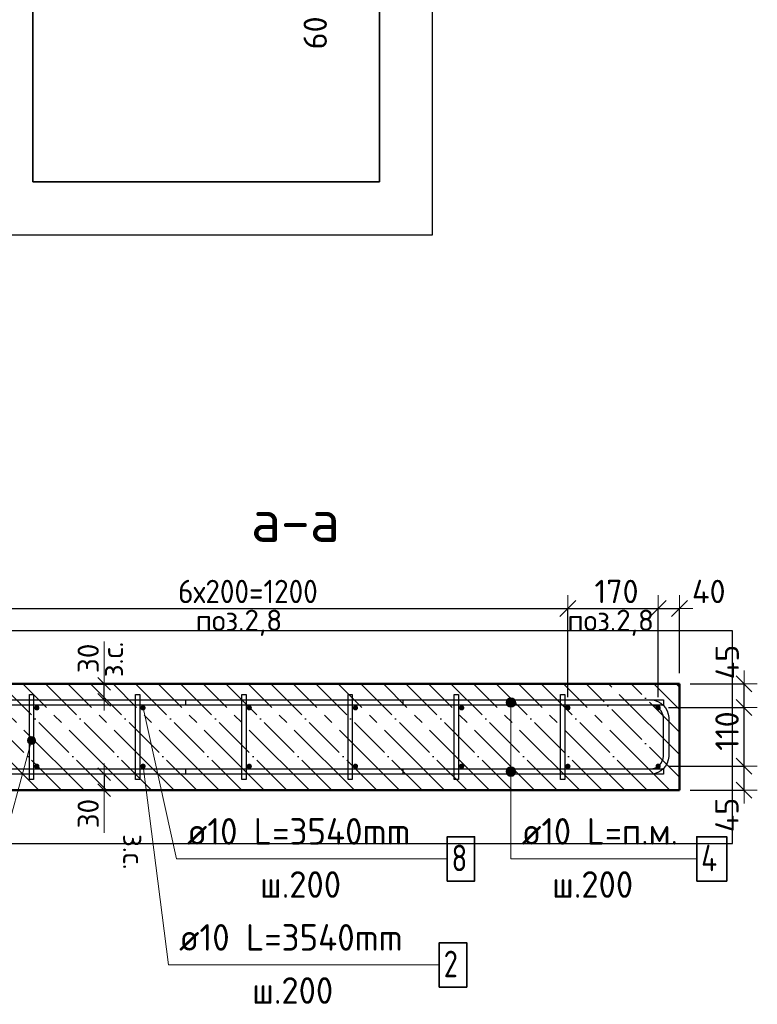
# Model space of a CAD drawing. Header units: millimetres. Extents: x -27380 to 48638, y 46540 to 72525.
# Tile 43 of 106: x -10856 to -9467, y 58457 to 60310. Entities that reach past the tile are written whole.
import ezdxf

# ---------------------------------------------------------------- set-up
doc = ezdxf.new("R2010")
doc.units = ezdxf.units.MM
doc.header["$PDMODE"] = 65
doc.linetypes.add('______11', pattern=[100, 80, -10, 0, -10])
doc.linetypes.add('______5', pattern=[220, 160, -20, 20, -20])
for name, color, linetype, lineweight in [('Standard', 7, 'Continuous', 25), ('Арм.стержн. Арматура края', 96, 'Continuous', 35), ('Арм.стержн. вертикальными 1', 22, 'Continuous', 35), ('Арм.стержн.горизонт. 1', 180, 'Continuous', 35), ('Размерная линия_ общее', 7, 'Continuous', 13), ('Размерная линия_ общее_1', 7, 'Continuous', 13)]:
    doc.layers.add(name, color=color, linetype=linetype, lineweight=lineweight)
doc.layers.add('Арм.стержн.Стяжки', color=7, linetype='Continuous', lineweight=35, true_color=0x501e0f)
doc.styles.add('ISOCPEUR', font='ISOCPEUR')
doc.dimstyles.new('DIMSTYLE_3', dxfattribs={"dimtxt": 44, "dimasz": 50, "dimexe": 0, "dimexo": 0, "dimgap": 22, "dimtad": 2, "dimdec": 0, "dimrnd": 5, "dimzin": 12, "dimdsep": 46, "dimtxsty": 'ISOCPEUR', "dimblk1": 'ALL_ML_STRICH', "dimblk2": 'ALL_ML_STRICH', "dimsah": 1, "dimcen": 0, "dimclrd": 7, "dimclre": 256, "dimclrt": 7, "dimadec": 0, "dimazin": 0, "dimtfac": 1, "dimtdec": 0, "dimtix": 1, "dimtmove": 2, "dimatfit": 3, "dimfxl": 0, "dimtvp": 1.2, "dimtzin": 0, "dimlwd": 0, "dimlwe": -3, "dimarcsym": 0})
doc.dimstyles.new('DIMSTYLE_7', dxfattribs={"dimtxt": 44, "dimasz": 50, "dimexe": 0, "dimexo": 0, "dimgap": 22, "dimtad": 2, "dimdec": 0, "dimrnd": 5, "dimzin": 12, "dimdsep": 46, "dimtxsty": 'ISOCPEUR', "dimblk1": 'ALL_ML_STRICH', "dimblk2": 'ALL_ML_STRICH', "dimsah": 1, "dimcen": 0, "dimclrd": 7, "dimclre": 256, "dimclrt": 7, "dimadec": 0, "dimazin": 0, "dimtfac": 1, "dimtdec": 0, "dimtix": 1, "dimtmove": 2, "dimatfit": 3, "dimfxl": 0, "dimtzin": 0, "dimlwd": 0, "dimlwe": -3, "dimarcsym": 0})
doc.dimstyles.new('DIMSTYLE_9', dxfattribs={"dimtxt": 40, "dimasz": 40, "dimexe": 0, "dimexo": 0.001, "dimgap": 20, "dimtad": 2, "dimdec": 0, "dimrnd": 5, "dimzin": 12, "dimdsep": 46, "dimtxsty": 'ISOCPEUR', "dimblk1": 'ALL_ML_STRICH', "dimblk2": 'ALL_ML_STRICH', "dimsah": 1, "dimcen": 0, "dimse1": 1, "dimse2": 1, "dimclrd": 7, "dimclre": 256, "dimclrt": 7, "dimadec": 0, "dimazin": 0, "dimtfac": 1, "dimtdec": 0, "dimtix": 1, "dimtmove": 2, "dimatfit": 3, "dimfxl": 0, "dimtvp": 1.2, "dimtzin": 0, "dimlwd": 0, "dimlwe": -3, "dimarcsym": 0})

# ---------------------------------------------------------------- blocks, each defined once
blk = doc.blocks.new('ALL_ML_STRICH')
at = {"color": 0, "linetype": 'ByBlock', "lineweight": -2}
for p, q in [((0, -0.5), (0, 0.5)), ((-1, 0), (0.5, 0)), ((-0.3, -0.3), (0.3, 0.3))]:
    blk.add_line(p, q, dxfattribs=at)
blk = doc.blocks.new('*D132')
at = {"layer": 'DEFPOINTS', "color": 7, "linetype": 'Continuous', "lineweight": 13, "transparency": 33554687}
for p in [(-9653.9, 58905.4), (-9613.9, 58860.4), (-9492.2, 58860.4)]:
    blk.add_point(p, dxfattribs=at)
at = {"layer": 'Размерная линия_ общее', "color": 253, "linetype": 'Continuous', "lineweight": -2, "true_color": 0xa0a0a0, "transparency": 33554687}
for p, q in [((-9633.9, 58905.4), (-9492.2, 58905.4)), ((-9593.9, 58860.4), (-9492.2, 58860.4))]:
    blk.add_line(p, q, dxfattribs=at)
at = {"layer": 'Размерная линия_ общее', "color": 7, "linetype": 'Continuous', "lineweight": -2, "transparency": 33554687}
blk.add_line((-9492.2, 58860.4), (-9492.2, 58905.4), dxfattribs=at)
at = {"layer": 'Размерная линия_ общее', "color": 7, "linetype": 'Continuous', "lineweight": 13, "transparency": 33554687, "xscale": 50, "yscale": 50, "zscale": 50}
for p, rotation in [((-9492.2, 58905.4), 90), ((-9492.2, 58860.4), 270)]:
    blk.add_blockref('ALL_ML_STRICH', p, dxfattribs=dict(at, rotation=rotation))
at = {"layer": 'Размерная линия_ общее', "color": 7, "linetype": 'Continuous', "lineweight": 13, "transparency": 33554687, "insert": (-9524.5, 58813.7), "char_height": 44, "width": 88, "attachment_point": 5, "rotation": 90, "style": 'ISOCPEUR'}
blk.add_mtext('\\A1;{45}', dxfattribs=at)
blk = doc.blocks.new('*D133')
at = {"layer": 'DEFPOINTS', "color": 7, "linetype": 'Continuous', "lineweight": 13, "transparency": 33554687}
for p in [(-9654.7, 59015.9), (-9653.9, 58905.4), (-9492.2, 58905.4)]:
    blk.add_point(p, dxfattribs=at)
at = {"layer": 'Размерная линия_ общее', "color": 253, "linetype": 'Continuous', "lineweight": -2, "true_color": 0xa0a0a0, "transparency": 33554687}
for p, q in [((-9634.7, 59015.9), (-9492.2, 59015.9)), ((-9633.9, 58905.4), (-9492.2, 58905.4))]:
    blk.add_line(p, q, dxfattribs=at)
at = {"layer": 'Размерная линия_ общее', "color": 7, "linetype": 'Continuous', "lineweight": -2, "transparency": 33554687}
blk.add_line((-9492.2, 58905.4), (-9492.2, 59015.9), dxfattribs=at)
at = {"layer": 'Размерная линия_ общее', "color": 7, "linetype": 'Continuous', "lineweight": 13, "transparency": 33554687, "xscale": 50, "yscale": 50, "zscale": 50}
for p, rotation in [((-9492.2, 59015.9), 90), ((-9492.2, 58905.4), 270)]:
    blk.add_blockref('ALL_ML_STRICH', p, dxfattribs=dict(at, rotation=rotation))
at = {"layer": 'Размерная линия_ общее', "color": 7, "linetype": 'Continuous', "lineweight": 13, "transparency": 33554687, "insert": (-9524.2, 58971.7), "char_height": 44, "width": 132, "attachment_point": 5, "rotation": 90, "style": 'ISOCPEUR'}
blk.add_mtext('\\A1;{110}', dxfattribs=at)
blk = doc.blocks.new('*D134')
at = {"layer": 'DEFPOINTS', "color": 7, "linetype": 'Continuous', "lineweight": 13, "transparency": 33554687}
for p in [(-9613.9, 59060.4), (-9654.7, 59015.9), (-9492.2, 59015.9)]:
    blk.add_point(p, dxfattribs=at)
at = {"layer": 'Размерная линия_ общее', "color": 253, "linetype": 'Continuous', "lineweight": -2, "true_color": 0xa0a0a0, "transparency": 33554687}
for p, q in [((-9593.9, 59060.4), (-9492.2, 59060.4)), ((-9634.7, 59015.9), (-9492.2, 59015.9))]:
    blk.add_line(p, q, dxfattribs=at)
at = {"layer": 'Размерная линия_ общее', "color": 7, "linetype": 'Continuous', "lineweight": -2, "transparency": 33554687}
blk.add_line((-9492.2, 59015.9), (-9492.2, 59060.4), dxfattribs=at)
at = {"layer": 'Размерная линия_ общее', "color": 7, "linetype": 'Continuous', "lineweight": 13, "transparency": 33554687, "xscale": 50, "yscale": 50, "zscale": 50}
for p, rotation in [((-9492.2, 59060.4), 90), ((-9492.2, 59015.9), 270)]:
    blk.add_blockref('ALL_ML_STRICH', p, dxfattribs=dict(at, rotation=rotation))
at = {"layer": 'Размерная линия_ общее', "color": 7, "linetype": 'Continuous', "lineweight": 13, "transparency": 33554687, "insert": (-9523.9, 59101.6), "char_height": 44, "width": 88, "attachment_point": 5, "rotation": 90, "style": 'ISOCPEUR'}
blk.add_mtext('\\A1;{45}', dxfattribs=at)
blk = doc.blocks.new('*D136')
at = {"layer": 'DEFPOINTS', "color": 7, "linetype": 'Continuous', "lineweight": 13, "transparency": 33554687}
for p in [(-11023.9, 59202.4), (-11023.9, 59015.4), (-9823.9, 59015.4)]:
    blk.add_point(p, dxfattribs=at)
at = {"layer": 'Размерная линия_ общее', "color": 253, "linetype": 'Continuous', "lineweight": -2, "true_color": 0xa0a0a0, "transparency": 33554687}
for p, q in [((-11023.9, 59035.4), (-11023.9, 59202.4)), ((-9823.9, 59035.4), (-9823.9, 59202.4))]:
    blk.add_line(p, q, dxfattribs=at)
at = {"layer": 'Размерная линия_ общее', "color": 7, "linetype": 'Continuous', "lineweight": -2, "transparency": 33554687}
blk.add_line((-11023.9, 59202.4), (-9823.9, 59202.4), dxfattribs=at)
at = {"layer": 'Размерная линия_ общее', "color": 7, "linetype": 'Continuous', "lineweight": 13, "transparency": 33554687, "xscale": 50, "yscale": 50, "zscale": 50, "rotation": 180}
blk.add_blockref('ALL_ML_STRICH', (-11023.9, 59202.4), dxfattribs=at)
at = {"layer": 'Размерная линия_ общее', "color": 7, "linetype": 'Continuous', "lineweight": 13, "transparency": 33554687, "xscale": 50, "yscale": 50, "zscale": 50}
blk.add_blockref('ALL_ML_STRICH', (-9823.9, 59202.4), dxfattribs=at)
at = {"layer": 'Размерная линия_ общее', "color": 7, "linetype": 'Continuous', "lineweight": 13, "transparency": 33554687, "insert": (-10557.9, 59256.4), "char_height": 44, "width": 2.2, "attachment_point": 1, "line_spacing_factor": 0.60241, "style": 'ISOCPEUR'}
blk.add_mtext('\\W0.91;6х200=1200', dxfattribs=at)
blk = doc.blocks.new('*D137')
at = {"layer": 'DEFPOINTS', "color": 7, "linetype": 'Continuous', "lineweight": 13, "transparency": 33554687}
for p in [(-9823.9, 59202.4), (-9823.9, 59015.4), (-9653.9, 59015.4)]:
    blk.add_point(p, dxfattribs=at)
at = {"layer": 'Размерная линия_ общее', "color": 253, "linetype": 'Continuous', "lineweight": -2, "true_color": 0xa0a0a0, "transparency": 33554687}
for p, q in [((-9823.9, 59035.4), (-9823.9, 59202.4)), ((-9653.9, 59035.4), (-9653.9, 59202.4))]:
    blk.add_line(p, q, dxfattribs=at)
at = {"layer": 'Размерная линия_ общее', "color": 7, "linetype": 'Continuous', "lineweight": -2, "transparency": 33554687}
blk.add_line((-9823.9, 59202.4), (-9653.9, 59202.4), dxfattribs=at)
at = {"layer": 'Размерная линия_ общее', "color": 7, "linetype": 'Continuous', "lineweight": 13, "transparency": 33554687, "xscale": 50, "yscale": 50, "zscale": 50, "rotation": 180}
blk.add_blockref('ALL_ML_STRICH', (-9823.9, 59202.4), dxfattribs=at)
at = {"layer": 'Размерная линия_ общее', "color": 7, "linetype": 'Continuous', "lineweight": 13, "transparency": 33554687, "xscale": 50, "yscale": 50, "zscale": 50}
blk.add_blockref('ALL_ML_STRICH', (-9653.9, 59202.4), dxfattribs=at)
at = {"layer": 'Размерная линия_ общее', "color": 7, "linetype": 'Continuous', "lineweight": 13, "transparency": 33554687, "insert": (-9732.3, 59234.4), "char_height": 44, "width": 132, "attachment_point": 5, "style": 'ISOCPEUR'}
blk.add_mtext('\\A1;{170}', dxfattribs=at)
blk = doc.blocks.new('*D138')
at = {"layer": 'DEFPOINTS', "color": 7, "linetype": 'Continuous', "lineweight": 13, "transparency": 33554687}
for p in [(-9653.9, 59202.4), (-9613.9, 59060.4), (-9653.9, 59015.4)]:
    blk.add_point(p, dxfattribs=at)
at = {"layer": 'Размерная линия_ общее', "color": 253, "linetype": 'Continuous', "lineweight": -2, "true_color": 0xa0a0a0, "transparency": 33554687}
for p, q in [((-9653.9, 59035.4), (-9653.9, 59202.4)), ((-9613.9, 59080.4), (-9613.9, 59202.4))]:
    blk.add_line(p, q, dxfattribs=at)
at = {"layer": 'Размерная линия_ общее', "color": 7, "linetype": 'Continuous', "lineweight": -2, "transparency": 33554687}
blk.add_line((-9653.9, 59202.4), (-9613.9, 59202.4), dxfattribs=at)
at = {"layer": 'Размерная линия_ общее', "color": 7, "linetype": 'Continuous', "lineweight": 13, "transparency": 33554687, "xscale": 50, "yscale": 50, "zscale": 50, "rotation": 180}
blk.add_blockref('ALL_ML_STRICH', (-9653.9, 59202.4), dxfattribs=at)
at = {"layer": 'Размерная линия_ общее', "color": 7, "linetype": 'Continuous', "lineweight": 13, "transparency": 33554687, "xscale": 50, "yscale": 50, "zscale": 50}
blk.add_blockref('ALL_ML_STRICH', (-9613.9, 59202.4), dxfattribs=at)
at = {"layer": 'Размерная линия_ общее', "color": 7, "linetype": 'Continuous', "lineweight": 13, "transparency": 33554687, "insert": (-9558.6, 59234.4), "char_height": 44, "width": 88, "attachment_point": 5, "style": 'ISOCPEUR'}
blk.add_mtext('\\A1;{40}', dxfattribs=at)
blk = doc.blocks.new('*D144')
at = {"layer": 'DEFPOINTS', "color": 7, "linetype": 'Continuous', "lineweight": 13, "transparency": 33554687}
for p in [(-10688.5, 59060.4), (-10697.2, 59030.4), (-10688.5, 59030.4)]:
    blk.add_point(p, dxfattribs=at)
at = {"layer": 'Размерная линия_ общее_1', "color": 7, "linetype": 'Continuous', "lineweight": -2, "transparency": 33554687}
blk.add_line((-10697.2, 59030.4), (-10697.2, 59060.4), dxfattribs=at)
at = {"layer": 'Размерная линия_ общее_1', "color": 7, "linetype": 'Continuous', "lineweight": 13, "transparency": 33554687, "xscale": 40, "yscale": 40, "zscale": 40}
for p, rotation in [((-10697.2, 59060.4), 90), ((-10697.2, 59030.4), 270)]:
    blk.add_blockref('ALL_ML_STRICH', p, dxfattribs=dict(at, rotation=rotation))
at = {"layer": 'Размерная линия_ общее_1', "color": 7, "linetype": 'Continuous', "lineweight": 13, "transparency": 33554687, "insert": (-10701.5, 59073), "char_height": 40, "width": 2, "attachment_point": 1, "rotation": 90, "line_spacing_factor": 0.60241, "style": 'ISOCPEUR'}
blk.add_mtext('з.с.', dxfattribs=at)
at = {"layer": 'Размерная линия_ общее_1', "color": 7, "linetype": 'Continuous', "lineweight": 13, "transparency": 33554687, "insert": (-10727.2, 59108.5), "char_height": 40, "width": 80, "attachment_point": 5, "rotation": 90, "style": 'ISOCPEUR'}
blk.add_mtext('\\A1;{30}', dxfattribs=at)
blk = doc.blocks.new('*D145')
at = {"layer": 'DEFPOINTS', "color": 7, "linetype": 'Continuous', "lineweight": 13, "transparency": 33554687}
for p in [(-10697.2, 58890.4), (-10688.5, 58890.4), (-10688.5, 58860.4)]:
    blk.add_point(p, dxfattribs=at)
at = {"layer": 'Размерная линия_ общее_1', "color": 7, "linetype": 'Continuous', "lineweight": -2, "transparency": 33554687}
blk.add_line((-10697.2, 58890.4), (-10697.2, 58860.4), dxfattribs=at)
at = {"layer": 'Размерная линия_ общее_1', "color": 7, "linetype": 'Continuous', "lineweight": 13, "transparency": 33554687, "xscale": 40, "yscale": 40, "zscale": 40}
for p, rotation in [((-10697.2, 58890.4), 90), ((-10697.2, 58860.4), 270)]:
    blk.add_blockref('ALL_ML_STRICH', p, dxfattribs=dict(at, rotation=rotation))
at = {"layer": 'Размерная линия_ общее_1', "color": 7, "linetype": 'Continuous', "lineweight": 13, "transparency": 33554687, "insert": (-10727.2, 58816.3), "char_height": 40, "width": 80, "attachment_point": 5, "rotation": 90, "style": 'ISOCPEUR'}
blk.add_mtext('\\A1;{30}', dxfattribs=at)
at = {"layer": 'Размерная линия_ общее_1', "color": 7, "linetype": 'Continuous', "lineweight": 13, "transparency": 33554687, "insert": (-10621.5, 58777.8), "char_height": 40, "width": 2, "attachment_point": 1, "rotation": 270, "line_spacing_factor": 0.60241, "style": 'ISOCPEUR'}
blk.add_mtext('з.с.', dxfattribs=at)
blk = doc.blocks.new('*D148')
at = {"layer": 'DEFPOINTS', "color": 7, "linetype": 'Continuous', "lineweight": 13, "transparency": 33554687}
for p in [(-10467.9, 60410.7), (-10487, 60350.7), (-10262.9, 60350.7)]:
    blk.add_point(p, dxfattribs=at)
at = {"layer": 'Размерная линия_ общее', "color": 253, "linetype": 'Continuous', "lineweight": -2, "true_color": 0xa0a0a0, "transparency": 33554687}
for p, q in [((-10447.9, 60410.7), (-10262.9, 60410.7)), ((-10467, 60350.7), (-10262.9, 60350.7))]:
    blk.add_line(p, q, dxfattribs=at)
at = {"layer": 'Размерная линия_ общее', "color": 7, "linetype": 'Continuous', "lineweight": -2, "transparency": 33554687}
blk.add_line((-10262.9, 60350.7), (-10262.9, 60410.7), dxfattribs=at)
at = {"layer": 'Размерная линия_ общее', "color": 7, "linetype": 'Continuous', "lineweight": 13, "transparency": 33554687, "xscale": 50, "yscale": 50, "zscale": 50}
for p, rotation in [((-10262.9, 60410.7), 90), ((-10262.9, 60350.7), 270)]:
    blk.add_blockref('ALL_ML_STRICH', p, dxfattribs=dict(at, rotation=rotation))
at = {"layer": 'Размерная линия_ общее', "color": 7, "linetype": 'Continuous', "lineweight": 13, "transparency": 33554687, "insert": (-10299.7, 60285.6), "char_height": 44, "width": 88, "attachment_point": 5, "rotation": 90, "style": 'ISOCPEUR'}
blk.add_mtext('\\A1;{60}', dxfattribs=at)

msp = doc.modelspace()

# ---------------------------------------------------------------- hatches: boundary and pattern name
at = {"layer": 'Арм.стержн. вертикальными 1', "linetype": 'Continuous', "lineweight": 50, "transparency": 33554687}
for points in [[(-10823.9, 59010.4), (-10822, 59010.8), (-10820.4, 59011.9), (-10819.3, 59013.5), (-10818.9, 59015.4), (-10819.3, 59017.3), (-10820.4, 59019), (-10822, 59020), (-10823.9, 59020.4), (-10825.9, 59020), (-10827.5, 59019), (-10828.6, 59017.3), (-10828.9, 59015.4), (-10828.6, 59013.5), (-10827.5, 59011.9), (-10825.9, 59010.8)], [(-10623.9, 59010.4), (-10622, 59010.8), (-10620.4, 59011.9), (-10619.3, 59013.5), (-10618.9, 59015.4), (-10619.3, 59017.3), (-10620.4, 59019), (-10622, 59020), (-10623.9, 59020.4), (-10625.9, 59020), (-10627.5, 59019), (-10628.6, 59017.3), (-10628.9, 59015.4), (-10628.6, 59013.5), (-10627.5, 59011.9), (-10625.9, 59010.8)], [(-10423.9, 59010.4), (-10422, 59010.8), (-10420.4, 59011.9), (-10419.3, 59013.5), (-10418.9, 59015.4), (-10419.3, 59017.3), (-10420.4, 59019), (-10422, 59020), (-10423.9, 59020.4), (-10425.9, 59020), (-10427.5, 59019), (-10428.6, 59017.3), (-10428.9, 59015.4), (-10428.6, 59013.5), (-10427.5, 59011.9), (-10425.9, 59010.8)], [(-10223.9, 59010.4), (-10222, 59010.8), (-10220.4, 59011.9), (-10219.3, 59013.5), (-10218.9, 59015.4), (-10219.3, 59017.3), (-10220.4, 59019), (-10222, 59020), (-10223.9, 59020.4), (-10225.9, 59020), (-10227.5, 59019), (-10228.6, 59017.3), (-10228.9, 59015.4), (-10228.6, 59013.5), (-10227.5, 59011.9), (-10225.9, 59010.8)], [(-10023.9, 59010.4), (-10022, 59010.8), (-10020.4, 59011.9), (-10019.3, 59013.5), (-10018.9, 59015.4), (-10019.3, 59017.3), (-10020.4, 59019), (-10022, 59020), (-10023.9, 59020.4), (-10025.9, 59020), (-10027.5, 59019), (-10028.6, 59017.3), (-10028.9, 59015.4), (-10028.6, 59013.5), (-10027.5, 59011.9), (-10025.9, 59010.8)], [(-9823.9, 59010.4), (-9822, 59010.8), (-9820.4, 59011.9), (-9819.3, 59013.5), (-9818.9, 59015.4), (-9819.3, 59017.3), (-9820.4, 59019), (-9822, 59020), (-9823.9, 59020.4), (-9825.9, 59020), (-9827.5, 59019), (-9828.6, 59017.3), (-9828.9, 59015.4), (-9828.6, 59013.5), (-9827.5, 59011.9), (-9825.9, 59010.8)], [(-9653.9, 59010.4), (-9652, 59010.8), (-9650.4, 59011.9), (-9649.3, 59013.5), (-9648.9, 59015.4), (-9649.3, 59017.3), (-9650.4, 59019), (-9652, 59020), (-9653.9, 59020.4), (-9655.9, 59020), (-9657.5, 59019), (-9658.6, 59017.3), (-9658.9, 59015.4), (-9658.6, 59013.5), (-9657.5, 59011.9), (-9655.9, 59010.8)], [(-10823.9, 58900.4), (-10822, 58900.8), (-10820.4, 58901.9), (-10819.3, 58903.5), (-10818.9, 58905.4), (-10819.3, 58907.3), (-10820.4, 58909), (-10822, 58910), (-10823.9, 58910.4), (-10825.9, 58910), (-10827.5, 58909), (-10828.6, 58907.3), (-10828.9, 58905.4), (-10828.6, 58903.5), (-10827.5, 58901.9), (-10825.9, 58900.8)], [(-10623.9, 58900.4), (-10622, 58900.8), (-10620.4, 58901.9), (-10619.3, 58903.5), (-10618.9, 58905.4), (-10619.3, 58907.3), (-10620.4, 58909), (-10622, 58910), (-10623.9, 58910.4), (-10625.9, 58910), (-10627.5, 58909), (-10628.6, 58907.3), (-10628.9, 58905.4), (-10628.6, 58903.5), (-10627.5, 58901.9), (-10625.9, 58900.8)], [(-10423.9, 58900.4), (-10422, 58900.8), (-10420.4, 58901.9), (-10419.3, 58903.5), (-10418.9, 58905.4), (-10419.3, 58907.3), (-10420.4, 58909), (-10422, 58910), (-10423.9, 58910.4), (-10425.9, 58910), (-10427.5, 58909), (-10428.6, 58907.3), (-10428.9, 58905.4), (-10428.6, 58903.5), (-10427.5, 58901.9), (-10425.9, 58900.8)], [(-10223.9, 58900.4), (-10222, 58900.8), (-10220.4, 58901.9), (-10219.3, 58903.5), (-10218.9, 58905.4), (-10219.3, 58907.3), (-10220.4, 58909), (-10222, 58910), (-10223.9, 58910.4), (-10225.9, 58910), (-10227.5, 58909), (-10228.6, 58907.3), (-10228.9, 58905.4), (-10228.6, 58903.5), (-10227.5, 58901.9), (-10225.9, 58900.8)], [(-10023.9, 58900.4), (-10022, 58900.8), (-10020.4, 58901.9), (-10019.3, 58903.5), (-10018.9, 58905.4), (-10019.3, 58907.3), (-10020.4, 58909), (-10022, 58910), (-10023.9, 58910.4), (-10025.9, 58910), (-10027.5, 58909), (-10028.6, 58907.3), (-10028.9, 58905.4), (-10028.6, 58903.5), (-10027.5, 58901.9), (-10025.9, 58900.8)], [(-9823.9, 58900.4), (-9822, 58900.8), (-9820.4, 58901.9), (-9819.3, 58903.5), (-9818.9, 58905.4), (-9819.3, 58907.3), (-9820.4, 58909), (-9822, 58910), (-9823.9, 58910.4), (-9825.9, 58910), (-9827.5, 58909), (-9828.6, 58907.3), (-9828.9, 58905.4), (-9828.6, 58903.5), (-9827.5, 58901.9), (-9825.9, 58900.8)], [(-9653.9, 58900.4), (-9652, 58900.8), (-9650.4, 58901.9), (-9649.3, 58903.5), (-9648.9, 58905.4), (-9649.3, 58907.3), (-9650.4, 58909), (-9652, 58910), (-9653.9, 58910.4), (-9655.9, 58910), (-9657.5, 58909), (-9658.6, 58907.3), (-9658.9, 58905.4), (-9658.6, 58903.5), (-9657.5, 58901.9), (-9655.9, 58900.8)]]:
    msp.add_hatch(color=4, dxfattribs=at).paths.add_polyline_path(points)
at = {"layer": 'Арм.стержн.горизонт. 1', "linetype": 'Continuous', "lineweight": 13, "transparency": 33554687}
for points in [[(-9940.2, 59025.4), (-9922.2, 59025.4), (-9923.5, 59029.9)], [(-9940.2, 59025.4), (-9923.5, 59029.9), (-9939, 59029.9)], [(-9940.2, 59025.4), (-9922.2, 59025.4), (-9923.5, 59029.9)], [(-9940.2, 59025.4), (-9923.5, 59029.9), (-9939, 59029.9)], [(-9940.2, 59025.4), (-9922.2, 59025.4), (-9923.5, 59029.9)], [(-9940.2, 59025.4), (-9923.5, 59029.9), (-9939, 59029.9)], [(-9939, 59020.9), (-9922.2, 59025.4), (-9940.2, 59025.4)], [(-9939, 59020.9), (-9922.2, 59025.4), (-9940.2, 59025.4)], [(-9939, 59020.9), (-9922.2, 59025.4), (-9940.2, 59025.4)], [(-9939, 59029.9), (-9923.5, 59029.9), (-9926.7, 59033.2)], [(-9939, 59029.9), (-9926.7, 59033.2), (-9935.7, 59033.2)], [(-9939, 59029.9), (-9923.5, 59029.9), (-9926.7, 59033.2)], [(-9939, 59029.9), (-9926.7, 59033.2), (-9935.7, 59033.2)], [(-9939, 59029.9), (-9923.5, 59029.9), (-9926.7, 59033.2)], [(-9939, 59029.9), (-9926.7, 59033.2), (-9935.7, 59033.2)], [(-9939, 59020.9), (-9923.5, 59020.9), (-9922.2, 59025.4)], [(-9939, 59020.9), (-9923.5, 59020.9), (-9922.2, 59025.4)], [(-9939, 59020.9), (-9923.5, 59020.9), (-9922.2, 59025.4)], [(-9935.7, 59017.7), (-9923.5, 59020.9), (-9939, 59020.9)], [(-9935.7, 59017.7), (-9923.5, 59020.9), (-9939, 59020.9)], [(-9935.7, 59017.7), (-9923.5, 59020.9), (-9939, 59020.9)], [(-9935.7, 59033.2), (-9926.7, 59033.2), (-9931.2, 59034.4)], [(-9935.7, 59033.2), (-9926.7, 59033.2), (-9931.2, 59034.4)], [(-9935.7, 59033.2), (-9926.7, 59033.2), (-9931.2, 59034.4)], [(-9935.7, 59017.7), (-9926.7, 59017.7), (-9923.5, 59020.9)], [(-9935.7, 59017.7), (-9926.7, 59017.7), (-9923.5, 59020.9)], [(-9935.7, 59017.7), (-9926.7, 59017.7), (-9923.5, 59020.9)], [(-9926.7, 59017.7), (-9935.7, 59017.7), (-9931.2, 59016.4)], [(-9926.7, 59017.7), (-9935.7, 59017.7), (-9931.2, 59016.4)], [(-9926.7, 59017.7), (-9935.7, 59017.7), (-9931.2, 59016.4)], [(-9940.2, 58895.4), (-9922.2, 58895.4), (-9923.5, 58899.9)], [(-9940.2, 58895.4), (-9923.5, 58899.9), (-9939, 58899.9)], [(-9940.2, 58895.4), (-9922.2, 58895.4), (-9923.5, 58899.9)], [(-9940.2, 58895.4), (-9923.5, 58899.9), (-9939, 58899.9)], [(-9940.2, 58895.4), (-9922.2, 58895.4), (-9923.5, 58899.9)], [(-9940.2, 58895.4), (-9923.5, 58899.9), (-9939, 58899.9)], [(-9939, 58890.9), (-9922.2, 58895.4), (-9940.2, 58895.4)], [(-9939, 58890.9), (-9922.2, 58895.4), (-9940.2, 58895.4)], [(-9939, 58890.9), (-9922.2, 58895.4), (-9940.2, 58895.4)], [(-9939, 58899.9), (-9923.5, 58899.9), (-9926.7, 58903.2)], [(-9939, 58899.9), (-9926.7, 58903.2), (-9935.7, 58903.2)], [(-9939, 58899.9), (-9923.5, 58899.9), (-9926.7, 58903.2)], [(-9939, 58899.9), (-9926.7, 58903.2), (-9935.7, 58903.2)], [(-9939, 58899.9), (-9923.5, 58899.9), (-9926.7, 58903.2)], [(-9939, 58899.9), (-9926.7, 58903.2), (-9935.7, 58903.2)], [(-9939, 58890.9), (-9923.5, 58890.9), (-9922.2, 58895.4)], [(-9939, 58890.9), (-9923.5, 58890.9), (-9922.2, 58895.4)], [(-9939, 58890.9), (-9923.5, 58890.9), (-9922.2, 58895.4)], [(-9935.7, 58887.7), (-9923.5, 58890.9), (-9939, 58890.9)], [(-9935.7, 58887.7), (-9923.5, 58890.9), (-9939, 58890.9)], [(-9935.7, 58887.7), (-9923.5, 58890.9), (-9939, 58890.9)], [(-9935.7, 58903.2), (-9926.7, 58903.2), (-9931.2, 58904.4)], [(-9935.7, 58903.2), (-9926.7, 58903.2), (-9931.2, 58904.4)], [(-9935.7, 58903.2), (-9926.7, 58903.2), (-9931.2, 58904.4)], [(-9935.7, 58887.7), (-9926.7, 58887.7), (-9923.5, 58890.9)], [(-9935.7, 58887.7), (-9926.7, 58887.7), (-9923.5, 58890.9)], [(-9935.7, 58887.7), (-9926.7, 58887.7), (-9923.5, 58890.9)], [(-9926.7, 58887.7), (-9935.7, 58887.7), (-9931.2, 58886.4)], [(-9926.7, 58887.7), (-9935.7, 58887.7), (-9931.2, 58886.4)], [(-9926.7, 58887.7), (-9935.7, 58887.7), (-9931.2, 58886.4)]]:
    msp.add_hatch(color=7, dxfattribs=at).paths.add_polyline_path(points)
at = {"layer": 'Арм.стержн.Стяжки', "linetype": 'Continuous', "lineweight": 13, "transparency": 33554687}
for points in [[(-10841.2, 58955.9), (-10826.7, 58955.9), (-10839.2, 58959.3)], [(-10841.2, 58952), (-10826.7, 58952), (-10841.2, 58955.9)], [(-10841.2, 58955.9), (-10826.7, 58952), (-10826.7, 58955.9)], [(-10839.3, 58948.7), (-10828.7, 58948.6), (-10841.2, 58952)], [(-10841.2, 58952), (-10828.7, 58948.6), (-10826.7, 58952)], [(-10832, 58946.8), (-10839.3, 58948.7), (-10835.9, 58946.7)], [(-10839.3, 58948.7), (-10832, 58946.8), (-10828.7, 58948.6)], [(-10839.2, 58959.3), (-10828.6, 58959.2), (-10835.9, 58961.2)], [(-10839.2, 58959.3), (-10826.7, 58955.9), (-10828.6, 58959.2)], [(-10835.9, 58961.2), (-10828.6, 58959.2), (-10832, 58961.2)]]:
    msp.add_hatch(color=7, dxfattribs=at).paths.add_polyline_path(points)

# ---------------------------------------------------------------- linework, layer by layer
at = {"layer": 'Standard', "color": 52, "linetype": 'Continuous', "lineweight": -3, "transparency": 33554687}
for p, q in [((-10831.6, 63710.9), (-10831.6, 60005.5)), ((-10831.6, 60005.5), (-10831.6, 63710.9)), ((-10178.7, 63710.9), (-10178.7, 60005.5)), ((-10178.7, 60005.5), (-10178.7, 63710.9)), ((-10178.7, 60005.5), (-10831.6, 60005.5)), ((-10831.6, 60005.5), (-10178.7, 60005.5))]:
    msp.add_line(p, q, dxfattribs=at)
at = {"layer": 'Standard', "color": 7, "linetype": 'Continuous', "lineweight": 13, "transparency": 33554687}
for p, q in [((-10697.2, 59060.4), (-10697.2, 59140.4)), ((-10697.2, 58860.4), (-10697.2, 58780.4))]:
    msp.add_line(p, q, dxfattribs=at)
at = {"layer": 'Standard', "color": 7, "linetype": 'Continuous', "lineweight": -3, "transparency": 33554687}
for points in [[(-10931.6, 59905.5), (-10078.7, 59905.5), (-10078.7, 63810.9), (-10931.6, 63810.9), (-10931.6, 59905.5)], [(-11163.9, 59160.4), (-11163.9, 58760.4), (-9513.9, 58760.4), (-9513.9, 59160.4), (-11163.9, 59160.4)]]:
    msp.add_lwpolyline(points, dxfattribs=at)
at = {"layer": 'Арм.стержн. Арматура края', "color": 4, "linetype": 'Continuous', "lineweight": 25, "transparency": 33554687}
for points in [[(-11010.6, 59030.4), (-10543.9, 59030.4), (-10543.9, 59020.4), (-11009.9, 59020.4)], [(-11010.6, 59030.4), (-10543.9, 59030.4), (-10543.9, 59020.4), (-11009.9, 59020.4)], [(-10133.9, 58900.4), (-9668, 58900.4), (-9663.5, 58901), (-9658.9, 58902.6), (-9654.7, 58904.9), (-9651.3, 58907.8), (-9648.4, 58911.2), (-9646.1, 58915.4), (-9644.6, 58919.9), (-9643.9, 58924.5), (-9643.9, 58996.4), (-9644.6, 59000.9), (-9646.1, 59005.5), (-9648.4, 59009.7), (-9651.3, 59013.1), (-9654.7, 59015.9), (-9658.9, 59018.3), (-9663.5, 59019.8), (-9668, 59020.4), (-10133.9, 59020.4), (-10133.9, 59030.4), (-9667.3, 59030.4), (-9661.2, 59029.6), (-9654.8, 59027.5), (-9649, 59024.2), (-9644.2, 59020.2), (-9640.2, 59015.4), (-9636.9, 59009.5), (-9634.8, 59003.2), (-9633.9, 58997.1), (-9633.9, 58923.8), (-9634.8, 58917.7), (-9636.9, 58911.3), (-9640.2, 58905.5), (-9644.2, 58900.7), (-9649, 58896.6), (-9654.8, 58893.4), (-9661.2, 58891.3), (-9667.3, 58890.4), (-10133.9, 58890.4), (-10133.9, 58900.4)], [(-10133.9, 58900.4), (-9668, 58900.4), (-9663.5, 58901), (-9658.9, 58902.6), (-9654.7, 58904.9), (-9651.3, 58907.8), (-9648.4, 58911.2), (-9646.1, 58915.4), (-9644.6, 58919.9), (-9643.9, 58924.5), (-9643.9, 58996.4), (-9644.6, 59000.9), (-9646.1, 59005.5), (-9648.4, 59009.7), (-9651.3, 59013.1), (-9654.7, 59015.9), (-9658.9, 59018.3), (-9663.5, 59019.8), (-9668, 59020.4), (-10133.9, 59020.4), (-10133.9, 59030.4), (-9667.3, 59030.4), (-9661.2, 59029.6), (-9654.8, 59027.5), (-9649, 59024.2), (-9644.2, 59020.2), (-9640.2, 59015.4), (-9636.9, 59009.5), (-9634.8, 59003.2), (-9633.9, 58997.1), (-9633.9, 58923.8), (-9634.8, 58917.7), (-9636.9, 58911.3), (-9640.2, 58905.5), (-9644.2, 58900.7), (-9649, 58896.6), (-9654.8, 58893.4), (-9661.2, 58891.3), (-9667.3, 58890.4), (-10133.9, 58890.4), (-10133.9, 58900.4)], [(-10543.9, 58890.4), (-11010.6, 58890.4)], [(-10543.9, 58890.4), (-11010.6, 58890.4)], [(-11009.9, 58900.4), (-10543.9, 58900.4), (-10543.9, 58890.4)], [(-11009.9, 58900.4), (-10543.9, 58900.4), (-10543.9, 58890.4)]]:
    msp.add_lwpolyline(points, dxfattribs=at)
at = {"layer": 'Арм.стержн. вертикальными 1', "color": 7, "linetype": 'Continuous', "lineweight": 13, "transparency": 33554687}
for p, q in [((-10561.2, 58731.2), (-10623.9, 59015.4)), ((-10576, 58531.7), (-10623.9, 58905.4)), ((-10561.2, 58731.2), (-10051.2, 58731.2)), ((-10576, 58531.7), (-10066, 58531.7))]:
    msp.add_line(p, q, dxfattribs=at)
at = {"layer": 'Арм.стержн. вертикальными 1', "color": 7, "linetype": 'Continuous', "lineweight": 35, "transparency": 33554687}
for points in [[(-10051.2, 58689.5), (-9999.6, 58689.5), (-9999.6, 58772.9), (-10051.2, 58772.9), (-10051.2, 58689.5)], [(-10066, 58490), (-10014.3, 58490), (-10014.3, 58573.4), (-10066, 58573.4), (-10066, 58490)]]:
    msp.add_lwpolyline(points, dxfattribs=at)
at = {"layer": 'Арм.стержн.горизонт. 1', "color": 52, "linetype": 'Continuous', "lineweight": 50, "transparency": 33554687}
for p, q in [((-9613.9, 59060.4), (-9613.9, 59060.4)), ((-9613.9, 58860.4), (-9613.9, 58860.4))]:
    msp.add_line(p, q, dxfattribs=at)
at = {"layer": 'Арм.стержн.горизонт. 1', "color": 7, "linetype": 'Continuous', "lineweight": 13, "transparency": 33554687}
for p, q in [((-9940.2, 59025.4), (-9940.2, 59025.4)), ((-9940.2, 59025.4), (-9940.2, 59025.4)), ((-9940.2, 59025.4), (-9940.2, 59025.4)), ((-9931.2, 59034.4), (-9931.2, 59034.4)), ((-9931.2, 59034.4), (-9931.2, 59034.4)), ((-9931.2, 59034.4), (-9931.2, 59034.4)), ((-9931.2, 58731.2), (-9931.2, 59025.4)), ((-9931.2, 58731.2), (-9931.2, 59025.4)), ((-9931.2, 58731.2), (-9931.2, 59025.4)), ((-9922.2, 59025.4), (-9922.2, 59025.4)), ((-9922.2, 59025.4), (-9922.2, 59025.4)), ((-9922.2, 59025.4), (-9922.2, 59025.4)), ((-9931.2, 59016.4), (-9931.2, 59016.4)), ((-9931.2, 59016.4), (-9931.2, 59016.4)), ((-9931.2, 59016.4), (-9931.2, 59016.4)), ((-9940.2, 58895.4), (-9940.2, 58895.4)), ((-9940.2, 58895.4), (-9940.2, 58895.4)), ((-9940.2, 58895.4), (-9940.2, 58895.4)), ((-9931.2, 58904.4), (-9931.2, 58904.4)), ((-9931.2, 58904.4), (-9931.2, 58904.4)), ((-9931.2, 58904.4), (-9931.2, 58904.4)), ((-9931.2, 58731.2), (-9931.2, 58895.4)), ((-9931.2, 58731.2), (-9931.2, 58895.4)), ((-9931.2, 58731.2), (-9931.2, 58895.4)), ((-9922.2, 58895.4), (-9922.2, 58895.4)), ((-9922.2, 58895.4), (-9922.2, 58895.4)), ((-9922.2, 58895.4), (-9922.2, 58895.4)), ((-9931.2, 58886.4), (-9931.2, 58886.4)), ((-9931.2, 58886.4), (-9931.2, 58886.4)), ((-9931.2, 58886.4), (-9931.2, 58886.4)), ((-9931.2, 58731.2), (-9581.2, 58731.2))]:
    msp.add_line(p, q, dxfattribs=at)
at = {"layer": 'Арм.стержн.горизонт. 1', "color": 4, "linetype": 'Continuous', "lineweight": 25, "transparency": 33554687}
for points in [[(-11033.9, 59030.4), (-9643.9, 59030.4), (-9643.9, 59020.4), (-11033.9, 59020.4), (-11033.9, 59030.4)], [(-11033.9, 59030.4), (-9643.9, 59030.4), (-9643.9, 59020.4), (-11033.9, 59020.4), (-11033.9, 59030.4)], [(-11033.9, 58900.4), (-9643.9, 58900.4), (-9643.9, 58890.4), (-11033.9, 58890.4), (-11033.9, 58900.4)], [(-11033.9, 58900.4), (-9643.9, 58900.4), (-9643.9, 58890.4), (-11033.9, 58890.4), (-11033.9, 58900.4)]]:
    msp.add_lwpolyline(points, dxfattribs=at)
at = {"layer": 'Арм.стержн.горизонт. 1', "color": 7, "linetype": 'Continuous', "lineweight": 35, "transparency": 33554687}
msp.add_lwpolyline([(-9581.2, 58689.5), (-9524.6, 58689.5), (-9524.6, 58772.9), (-9581.2, 58772.9), (-9581.2, 58689.5)], dxfattribs=at)
at = {"layer": 'Арм.стержн.горизонт. 1', "color": 7, "linetype": 'Continuous', "lineweight": 13, "transparency": 33554687}
for centre in [(-9931.2, 59025.4), (-9931.2, 59025.4), (-9931.2, 59025.4), (-9931.2, 58895.4), (-9931.2, 58895.4), (-9931.2, 58895.4)]:
    msp.add_circle(centre, 9, dxfattribs=at)
at = {"layer": 'Арм.стержн.Стяжки', "color": 7, "linetype": 'Continuous', "lineweight": 13, "transparency": 33554687}
for p, q in [((-10895.4, 58727.9), (-10833.9, 58954)), ((-10841.2, 58955.9), (-10841.2, 58955.9)), ((-10835.9, 58946.7), (-10835.9, 58946.7)), ((-10832, 58961.2), (-10832, 58961.2)), ((-10826.7, 58952), (-10826.7, 58952))]:
    msp.add_line(p, q, dxfattribs=at)
at = {"layer": 'Арм.стержн.Стяжки', "color": 40, "linetype": 'Continuous', "lineweight": 25, "transparency": 33554687}
for points in [[(-10837.9, 58880.4), (-10837.9, 59040.4), (-10829.9, 59040.4), (-10829.9, 58880.4), (-10837.9, 58880.4)], [(-10637.9, 58880.4), (-10637.9, 59040.4), (-10629.9, 59040.4), (-10629.9, 58880.4), (-10637.9, 58880.4)], [(-10437.9, 58880.4), (-10437.9, 59040.4), (-10429.9, 59040.4), (-10429.9, 58880.4), (-10437.9, 58880.4)], [(-10237.9, 58880.4), (-10237.9, 59040.4), (-10229.9, 59040.4), (-10229.9, 58880.4), (-10237.9, 58880.4)], [(-10037.9, 58880.4), (-10037.9, 59040.4), (-10029.9, 59040.4), (-10029.9, 58880.4), (-10037.9, 58880.4)], [(-9837.9, 58880.4), (-9837.9, 59040.4), (-9829.9, 59040.4), (-9829.9, 58880.4), (-9837.9, 58880.4)]]:
    msp.add_lwpolyline(points, dxfattribs=at)
at = {"layer": 'Арм.стержн.Стяжки', "color": 7, "linetype": 'Continuous', "lineweight": 13, "transparency": 33554687}
msp.add_circle((-10833.9, 58954), 7.5, dxfattribs=at)
at = {"layer": 'Размерная линия_ общее', "color": 7, "linetype": 'Continuous', "lineweight": 50, "transparency": 33554687}
for p, q in [((-9613.9, 59060.4), (-11063.9, 59060.4)), ((-9613.9, 58860.4), (-9613.9, 59060.4)), ((-11063.9, 58860.4), (-9613.9, 58860.4))]:
    msp.add_line(p, q, dxfattribs=at)
at = {"layer": 'Размерная линия_ общее', "color": 7, "linetype": '______5', "lineweight": -3, "transparency": 33554687}
for p, q in [((-10819.9, 58860.4), (-11019.9, 59060.4)), ((-10735, 58860.4), (-10935, 59060.4)), ((-10650.2, 58860.4), (-10850.2, 59060.4)), ((-10565.3, 58860.4), (-10765.3, 59060.4)), ((-10480.4, 58860.4), (-10680.4, 59060.4)), ((-10395.6, 58860.4), (-10595.6, 59060.4)), ((-10310.7, 58860.4), (-10510.7, 59060.4)), ((-10225.9, 58860.4), (-10425.9, 59060.4)), ((-10141, 58860.4), (-10341, 59060.4)), ((-10056.2, 58860.4), (-10256.2, 59060.4)), ((-9971.3, 58860.4), (-10171.3, 59060.4)), ((-9886.5, 58860.4), (-10086.5, 59060.4)), ((-9801.6, 58860.4), (-10001.6, 59060.4)), ((-9716.8, 58860.4), (-9916.8, 59060.4)), ((-9631.9, 58860.4), (-9831.9, 59060.4)), ((-9613.9, 58927.3), (-9747.1, 59060.4)), ((-9613.9, 59012.2), (-9662.2, 59060.4))]:
    msp.add_line(p, q, dxfattribs=at)
at = {"layer": 'Размерная линия_ общее', "color": 7, "linetype": '______11', "lineweight": -3, "transparency": 33554687}
for p, q in [((-10777.4, 58860.4), (-10977.4, 59060.4)), ((-10692.6, 58860.4), (-10892.6, 59060.4)), ((-10607.7, 58860.4), (-10807.7, 59060.4)), ((-10522.9, 58860.4), (-10722.9, 59060.4)), ((-10438, 58860.4), (-10638, 59060.4)), ((-10353.2, 58860.4), (-10553.2, 59060.4)), ((-10268.3, 58860.4), (-10468.3, 59060.4)), ((-10183.5, 58860.4), (-10383.5, 59060.4)), ((-10098.6, 58860.4), (-10298.6, 59060.4)), ((-10013.8, 58860.4), (-10213.8, 59060.4)), ((-9928.9, 58860.4), (-10128.9, 59060.4)), ((-9844, 58860.4), (-10044, 59060.4)), ((-9759.2, 58860.4), (-9959.2, 59060.4)), ((-9674.3, 58860.4), (-9874.3, 59060.4)), ((-9613.9, 58884.9), (-9789.5, 59060.4)), ((-9613.9, 58969.7), (-9704.6, 59060.4)), ((-9613.9, 59054.6), (-9619.8, 59060.4))]:
    msp.add_line(p, q, dxfattribs=at)

# ---------------------------------------------------------------- texts
at = {"layer": 'Standard', "color": 7, "linetype": 'Continuous', "lineweight": 13, "transparency": 33554687, "style": 'ISOCPEUR'}
for s, insert, char_height, width, attachment_point in [('\\A1;{\\fISOCPEUR|i0|b0;\\H80.000000;\\W1.000000;\\C7;а-а}\\P', (-10420.7, 59367.7), 80, 220.8, 4), ('\\A1;{\\fISOCPEUR|i0|b0;\\H40.000000;\\W1.000000;\\C7;поз.2,8}\\P', (-10525.1, 59150.8), 40, 183.07, 7), ('\\A1;{\\fISOCPEUR|i0|b0;\\H40.000000;\\W1.000000;\\C7;поз.2,8}\\P', (-9825.1, 59150.8), 40, 183.07, 7)]:
    msp.add_mtext(s, dxfattribs=dict(at, insert=insert, char_height=char_height, width=width, attachment_point=attachment_point))
at = {"layer": 'Арм.стержн. вертикальными 1', "color": 7, "linetype": 'Continuous', "lineweight": 25, "transparency": 33554687, "char_height": 50, "attachment_point": 7, "style": 'ISOCPEUR'}
for s, insert, width in [('\\W0.96;ø10 L=3540mm ', (-10541.2, 58757.9), 493.775), ('\\W0.78;8', (-10042.9, 58707.9), 54.401), ('\\W0.95;ш.200 ', (-10403.7, 58657.9), 218.666), ('\\W0.96;ø10 L=3540mm ', (-10556, 58558.4), 493.775), ('\\W0.78;2', (-10057.7, 58508.4), 54.401), ('\\W0.95;ш.200 ', (-10418.5, 58458.4), 218.666)]:
    msp.add_mtext(s, dxfattribs=dict(at, insert=insert, width=width))
at = {"layer": 'Арм.стержн.горизонт. 1', "color": 7, "linetype": 'Continuous', "lineweight": 25, "transparency": 33554687, "char_height": 50, "attachment_point": 7, "style": 'ISOCPEUR'}
for s, insert, width in [('\\W0.94;ø10 L=п.м.', (-9911.2, 58757.9), 333.305), ('\\W0.80;4', (-9572.9, 58707.9), 59.972), ('\\W0.95;ш.200 ', (-9853.7, 58657.9), 218.666)]:
    msp.add_mtext(s, dxfattribs=dict(at, insert=insert, width=width))

# ---------------------------------------------------------------- dimensions: what is measured, and where the dimension line sits
at = {"layer": 'Размерная линия_ общее', "color": 7, "linetype": 'Continuous', "lineweight": 13, "transparency": 33554687}
for base, p1, p2, picture, middle in [((-10262.9, 60410.7), (-10467, 60350.7), (-10447.9, 60410.7), '*D148', (-10299.7, 60285.6)), ((-9492.1678, 59060.4175), (-9634.6978, 59015.931), (-9593.9499, 59060.4175), '*D134', (-9523.9206, 59101.6423)), ((-9492.1678, 59015.931), (-9633.9499, 58905.4172), (-9634.6978, 59015.931), '*D133', (-9524.1678, 58971.6741)), ((-9492.2, 58905.4), (-9593.9, 58860.4), (-9633.9, 58905.4), '*D132', (-9524.5, 58813.7))]:
    dim = msp.add_linear_dim(base=base, p1=p1, p2=p2, angle=90, dimstyle='DIMSTYLE_3', override={"dimpost": '<>', "dimclrd": 7, "dimclre": 253, "dimclrt": 7, "dimlwd": 0, "dimlwe": 65533}, dxfattribs=at)
    dim.commit()
    dim.dimension.update_dxf_attribs({"geometry": picture, "text_midpoint": middle, "dimtype": 160})
for base, p1, p2, dimstyle, picture, middle in [((-9653.9, 59202.4), (-9823.9, 59035.4), (-9653.9, 59035.4), 'DIMSTYLE_7', '*D137', (-9732.3, 59234.4)), ((-9613.9, 59202.4), (-9653.9, 59035.4), (-9613.9, 59080.4), 'DIMSTYLE_3', '*D138', (-9558.6, 59234.4))]:
    dim = msp.add_linear_dim(base=base, p1=p1, p2=p2, dimstyle=dimstyle, override={"dimpost": '<>', "dimclrd": 7, "dimclre": 253, "dimclrt": 7, "dimlwd": 0, "dimlwe": 65533}, dxfattribs=at)
    dim.commit()
    dim.dimension.update_dxf_attribs({"geometry": picture, "text_midpoint": middle, "dimtype": 160})
dim = msp.add_linear_dim(base=(-9823.9, 59202.4), p1=(-11023.9, 59035.4), p2=(-9823.9, 59035.4), text='\\W0.91;6х200=1200', dimstyle='DIMSTYLE_7', override={"dimpost": '<>', "dimclrd": 7, "dimclre": 253, "dimclrt": 7, "dimlwd": 0, "dimlwe": 65533}, dxfattribs=at)
dim.commit()
dim.dimension.update_dxf_attribs({"geometry": '*D136', "text_midpoint": (-10423.9, 59224.4), "dimtype": 160})
at = {"layer": 'Размерная линия_ общее_1', "color": 7, "linetype": 'Continuous', "lineweight": 13, "transparency": 33554687}
for base, p1, p2, angle, picture, middle in [((-10697.2, 59060.4), (-10688.5, 59030.4), (-10688.5, 59060.4), 90, '*D144', (-10727.2, 59108.5)), ((-10697.2, 58860.4), (-10688.5, 58890.4), (-10688.5, 58860.4), 270, '*D145', (-10727.2, 58816.3))]:
    dim = msp.add_linear_dim(base=base, p1=p1, p2=p2, angle=angle, text='<>\\Xз.с.', dimstyle='DIMSTYLE_9', override={"dimpost": '<>', "dimclrd": 7, "dimclre": 253, "dimclrt": 7, "dimlwd": 0, "dimlwe": 65533}, dxfattribs=at)
    dim.commit()
    dim.dimension.update_dxf_attribs({"geometry": picture, "text_midpoint": middle, "dimtype": 160})

doc.saveas('drawing.dxf')
